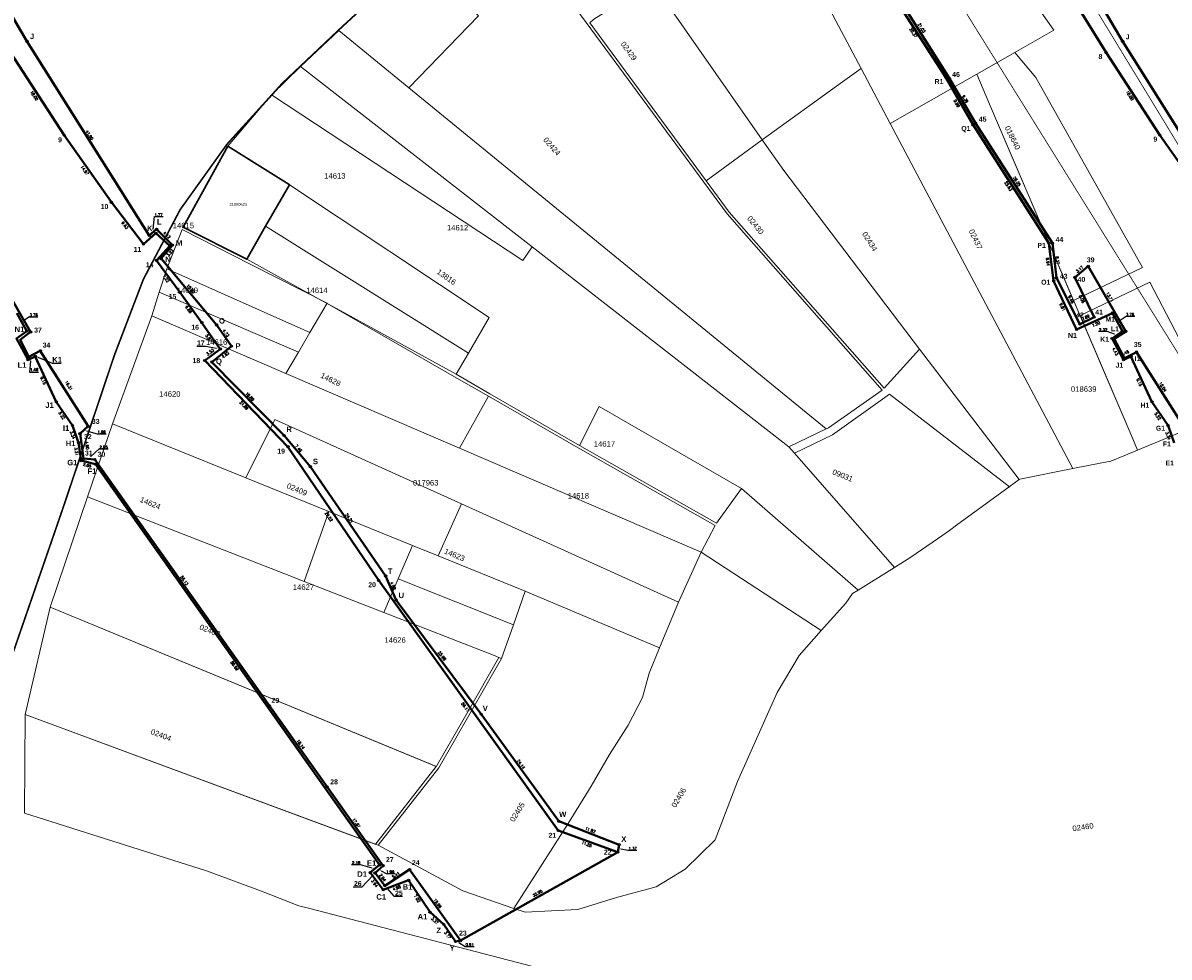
# Model space of a CAD drawing. Header units: metres. Extents: x 347609 to 404409, y 8548087 to 8605413.
# Tile 17 of 49: x 373801 to 374010, y 8561764 to 8561934. Entities that reach past the tile are written whole.
import ezdxf
from ezdxf import colors
from ezdxf.entities.mleader import LeaderData, LeaderLine
from ezdxf.enums import TextEntityAlignment as Align
from ezdxf.math import Vec2, Vec3

# ---------------------------------------------------------------- set-up
doc = ezdxf.new("R2010")
doc.units = ezdxf.units.M
doc.linetypes.add('ACAD_ISO02W100', pattern=[15, 12, -3])
for name, color, linetype in [('00_TEXTO', 7, 'Continuous'), ('manzanas', 2, 'Continuous'), ('Predios Rurales', 90, 'Continuous'), ('VERTICES', 244, 'Continuous'), ('ZR_LIMA_PSAD56_A_WGS84', 210, 'Continuous')]:
    doc.layers.add(name, color=color, linetype=linetype)
for name, color, linetype, lineweight in [('02. FAJA MARGINAL', 5, 'ACAD_ISO02W100', 0), ('DISTANCIA', 7, 'Continuous', 9), ('Red vial nacional', 242, 'Continuous', 40)]:
    doc.layers.add(name, color=color, linetype=linetype, lineweight=lineweight)
doc.layers.add('LIMITES CONSTRUCTIVO 2', color=40, linetype='Continuous', true_color=0xffbf00)
doc.layers.add('Predios Rurales Nombres', color=7, linetype='Continuous', true_color=0xffffff)
doc.styles.add('ARIAL', font='arial.ttf')
doc.styles.add('ROMANS', font='romans.shx')
doc.styles.get("Standard").update_dxf_attribs({"font": 'simplex.shx'})
doc.styles.add('VERTICES', font='sanssb__.ttf')

# ---------------------------------------------------------------- blocks, each defined once
blk = doc.blocks.new('A$Cf3cd1b06')
at = {"layer": 'VERTICES', "color": 6}
for centre in [(374001.85, 8561931), (374024.17, 8561895.54), (374025.51, 8561896.7), (374028.42, 8561893.79), (374026.33, 8561891.32), (374036.48, 8561879.2), (374001.81, 8561878.09), (374039.19, 8561875.34), (374002.04, 8561872.85), (374003.37, 8561873.48), (374035.59, 8561872.44), (374007.2, 8561865.17), (374010.15, 8561860.86), (374048.78, 8561859.03), (374011.26, 8561857.72), (374011.76, 8561854.44), (374014.33, 8561853.8), (374053.58, 8561853.33), (374067.32, 8561833.39), (374069.24, 8561828.99), (374084.76, 8561808.16), (374098.93, 8561788.61), (374109.68, 8561782.98), (374109.94, 8561784.32), (374066.2, 8561780.63), (374064.52, 8561779.24), (374071.52, 8561777.84), (374066.86, 8561776.08), (374075.42, 8561772), (374077.94, 8561769.76), (374080.08, 8561766.65)]:
    blk.add_circle(centre, 0.2, dxfattribs=at)
at = {"layer": 'DISTANCIA', "style": 'ROMANS'}
for s, rotation, p in [('41.90', 302.1848, (374013.25, 8561913.88)), ('4.12', 314.998, (374027.38, 8561895.63)), ('3.23', 49.7273, (374027.97, 8561892.38)), ('15.80', 309.938, (374031.74, 8561885.8)), ('4.73', 305.1126, (374038.17, 8561877.74)), ('4.62', 38.8453, (374038.09, 8561873.77)), ('9.15', 294.7988, (374004.82, 8561869.06)), ('18.80', 314.5207, (374042.54, 8561866.14)), ('5.22', 304.3438, (374008.22, 8561862.69)), ('3.34', 289.4051, (374010.18, 8561859.13)), ('3.31', 278.7163, (374010.89, 8561856.12)), ('7.46', 310.0819, (374051.43, 8561856.69)), ('2.65', 345.956, (374012.83, 8561853.61)), ('24.21', 304.5722, (374060.69, 8561843.95)), ('4.80', 293.6043, (374068.68, 8561831.6)), ('25.98', 306.6731, (374077.61, 8561818.81)), ('89.69', 305.3365, (374039.75, 8561816.98)), ('24.14', 305.9435, (374092.03, 8561799.03)), ('11.82', 338.7206, (374104.68, 8561787.01)), ('3.94', 306.5635, (374065.29, 8561777.26)), ('4.98', 20.7235, (374069.34, 8561776.44)), ('7.02', 303.7176, (374073.08, 8561774.51)), ('3.37', 318.3219, (374076.28, 8561770.47)), ('3.77', 304.6272, (374078.61, 8561767.83))]:
    blk.add_text(s, height=0.5, rotation=rotation, dxfattribs=at).set_placement(p, align=Align.MIDDLE)
for s, p in [('1.77', (374025.86, 8561899.33)), ('3.76', (374003.07, 8561881.04)), ('1.46', (374003.17, 8561871.05)), ('1.37', (374112.42, 8561783.63)), ('2.18', (374061.92, 8561781.01)), ('0.91', (374082.66, 8561766.07))]:
    blk.add_text(s, height=0.5, dxfattribs=at).set_placement(p, align=Align.MIDDLE)
at = {"layer": 'VERTICES', "style": 'VERTICES'}
for s, p in [('J', (374002.78, 8561931.89)), ('L', (374025.99, 8561898.04)), ('K', (374024.27, 8561896.86)), ('M', (374029.63, 8561894.19)), ('N', (374027.59, 8561891.18)), ('N1', (374000.47, 8561878.42)), ('O', (374037.44, 8561879.96)), ('P', (374040.37, 8561875.38)), ('K1', (374007.35, 8561872.87)), ('Q', (374036.89, 8561872.44)), ('L1', (374000.95, 8561871.89)), ('J1', (374005.97, 8561864.57)), ('I1', (374008.99, 8561860.37)), ('R', (374049.7, 8561860.16)), ('H1', (374009.81, 8561857.59)), ('G1', (374010.14, 8561854.09)), ('S', (374054.51, 8561854.29)), ('F1', (374013.72, 8561852.52)), ('T', (374068.14, 8561834.26)), ('U', (374070.18, 8561829.84)), ('V', (374085.5, 8561809.23)), ('W', (374099.65, 8561789.89)), ('X', (374110.8, 8561785.34)), ('E1', (374064.76, 8561780.99)), ('D1', (374063.02, 8561778.97)), ('B1', (374071.32, 8561776.62)), ('C1', (374066.51, 8561774.8)), ('A1', (374074.05, 8561771.19)), ('Z', (374077.01, 8561768.68)), ('Y', (374079.47, 8561765.48))]:
    blk.add_text(s, height=1, dxfattribs=at).set_placement(p, align=Align.MIDDLE)
at = {"layer": '00_TEXTO', "color": 0, "lineweight": 9}
ml = blk.add_multileader_mtext('Standard', dxfattribs=at)
ml.set_content('')
ml.set_leader_properties()
ml.build(insert=Vec2(0, 0))
ml.multileader.update_dxf_attribs({"text_right_attachment_type": 6, "dogleg_length": 3, "arrow_head_size": 0.3})
ctx = ml.context
ctx.base_point, ctx.char_height, ctx.arrow_head_size, ctx.landing_gap_size, ctx.plane_origin = Vec3(374026.71, 8561899), 0.009, 0.3, 0.0045, Vec3(374022.74, 8561887.87)
ctx.right_attachment = 6
notes = []
notes.append((ctx, [(1, (1, 1, 0), (374025.1, 8561899), (1, 0), 1.61, [(0, [(374024.83, 8561896.42)], 0, [])])]))
ctx.mtext.insert, ctx.mtext.text_direction, ctx.mtext.rotation, ctx.mtext.flow_direction = Vec3(374026.71, 8561899), Vec3(-1, 0), 3.141593, 5
ml = blk.add_multileader_mtext('Standard', dxfattribs=at)
ml.set_content('')
ml.set_leader_properties()
ml.build(insert=Vec2(0, 0))
ml.multileader.update_dxf_attribs({"text_right_attachment_type": 6, "dogleg_length": 3, "arrow_head_size": 0.3})
ctx = ml.context
ctx.base_point, ctx.char_height, ctx.arrow_head_size, ctx.landing_gap_size, ctx.plane_origin = Vec3(374003.81, 8561880.68), 0.009, 0.3, 0.0045, Vec3(373998.83, 8561871.27)
ctx.right_attachment = 6
notes.append((ctx, [(1, (1, 1, 0), (374002.2, 8561880.68), (1, 0), 1.61, [(0, [(374000.92, 8561879.82)], 0, [])])]))
ctx.mtext.insert, ctx.mtext.text_direction, ctx.mtext.rotation, ctx.mtext.flow_direction = Vec3(374003.82, 8561880.67), Vec3(-1, 0), 3.141593, 5
ml = blk.add_multileader_mtext('Standard', dxfattribs=at)
ml.set_content('')
ml.set_leader_properties()
ml.build(insert=Vec2(0, 0))
ml.multileader.update_dxf_attribs({"text_right_attachment_type": 6, "dogleg_length": 3, "arrow_head_size": 0.3})
ctx = ml.context
ctx.base_point, ctx.char_height, ctx.arrow_head_size, ctx.landing_gap_size, ctx.plane_origin = Vec3(374003.93, 8561870.62), 0.009, 0.3, 0.0045, Vec3(374000.43, 8561864.4)
ctx.right_attachment = 6
notes.append((ctx, [(1, (1, 1, 0), (374002.32, 8561870.62), (1, 0), 1.61, [(0, [(374002.52, 8561872.95)], 0, [])])]))
ctx.mtext.insert, ctx.mtext.text_direction, ctx.mtext.rotation, ctx.mtext.flow_direction = Vec3(374003.94, 8561870.61), Vec3(-1, 0), 3.141593, 5
ml = blk.add_multileader_mtext('Standard', dxfattribs=at)
ml.set_content('')
ml.set_leader_properties()
ml.build(insert=Vec2(0, 0))
ml.multileader.update_dxf_attribs({"text_right_attachment_type": 6, "dogleg_length": 3, "arrow_head_size": 0.3})
ctx = ml.context
ctx.base_point, ctx.char_height, ctx.arrow_head_size, ctx.landing_gap_size, ctx.plane_origin = Vec3(374008.07, 8561872.25), 0.009, 0.3, 0.0045, Vec3(374001.47, 8561864.9)
ctx.right_attachment = 6
notes.append((ctx, [(1, (1, 1, 0), (374006.46, 8561872.25), (1, 0), 1.61, [(0, [(374003.57, 8561873.44)], 0, [])])]))
ctx.mtext.insert, ctx.mtext.text_direction, ctx.mtext.rotation, ctx.mtext.flow_direction = Vec3(374008.07, 8561872.24), Vec3(-1, 0), 3.141593, 5
ml = blk.add_multileader_mtext('Standard', dxfattribs=at)
ml.set_content('')
ml.set_leader_properties()
ml.build(insert=Vec2(0, 0))
ml.multileader.update_dxf_attribs({"text_right_attachment_type": 6, "dogleg_length": 3, "arrow_head_size": 0.3})
ctx = ml.context
ctx.base_point, ctx.char_height, ctx.arrow_head_size, ctx.landing_gap_size, ctx.plane_origin = Vec3(374113.14, 8561783.32), 0.009, 0.3, 0.0045, Vec3(374107.87, 8561775.08)
ctx.right_attachment = 6
notes.append((ctx, [(1, (1, 1, 0), (374111.53, 8561783.32), (1, 0), 1.61, [(0, [(374109.97, 8561783.63)], 0, [])])]))
ctx.mtext.insert, ctx.mtext.text_direction, ctx.mtext.rotation, ctx.mtext.flow_direction = Vec3(374113.15, 8561783.32), Vec3(-1, 0), 3.141593, 5
ml = blk.add_multileader_mtext('Standard', dxfattribs=at)
ml.set_content('')
ml.set_leader_properties()
ml.build(insert=Vec2(0, 0))
ml.multileader.update_dxf_attribs({"text_right_attachment_type": 6, "dogleg_length": 3, "arrow_head_size": 0.3})
ctx = ml.context
ctx.base_point, ctx.char_height, ctx.arrow_head_size, ctx.landing_gap_size, ctx.plane_origin = Vec3(374061.1, 8561780.66), 0.009, 0.3, 0.0045, Vec3(374063.07, 8561771.41)
ctx.right_attachment, ctx.text_align_type = 6, 2
notes.append((ctx, [(0, (1, 1, 0), (374062.72, 8561780.66), (-1, 0), 1.61, [(0, [(374065.16, 8561779.96)], 0, [])])]))
ctx.mtext.insert, ctx.mtext.text_direction, ctx.mtext.rotation, ctx.mtext.alignment, ctx.mtext.flow_direction = Vec3(374061.1, 8561780.65), Vec3(-1, 0), 3.141593, 3, 5
ml = blk.add_multileader_mtext('Standard', dxfattribs=at)
ml.set_content('')
ml.set_leader_properties()
ml.build(insert=Vec2(0, 0))
ml.multileader.update_dxf_attribs({"text_right_attachment_type": 6, "dogleg_length": 3, "arrow_head_size": 0.3})
ctx = ml.context
ctx.base_point, ctx.char_height, ctx.arrow_head_size, ctx.landing_gap_size, ctx.plane_origin = Vec3(374083.46, 8561765.74), 0.009, 0.3, 0.0045, Vec3(374078.35, 8561758.1)
ctx.right_attachment = 6
notes.append((ctx, [(1, (1, 1, 0), (374081.85, 8561765.74), (1, 0), 1.61, [(0, [(374080.45, 8561766.65)], 0, [])])]))
ctx.mtext.insert, ctx.mtext.text_direction, ctx.mtext.rotation, ctx.mtext.flow_direction = Vec3(374083.47, 8561765.74), Vec3(-1, 0), 3.141593, 5
for ctx, leaders in notes:
    for number, flags, end, landing, length, lines in leaders:
        leader = LeaderData()
        leader.index, (leader.has_last_leader_line, leader.has_dogleg_vector, leader.attachment_direction) = number, flags
        leader.last_leader_point, leader.dogleg_vector, leader.dogleg_length = Vec3(end), Vec3(landing), length
        for number, points, colour, breaks in lines:
            line = LeaderLine()
            line.index, line.vertices, line.color, line.breaks = number, Vec3.list(points), colors.encode_raw_color(colour), breaks
            leader.lines.append(line)
        ctx.leaders.append(leader)
blk = doc.blocks.new('A$Cf7b4f0aa')
at = {"layer": 'VERTICES', "color": 6}
for centre in [(374001.85, 8561931), (373969.58, 8561924.39), (373974.55, 8561915.72), (373988.38, 8561894.14), (373989.26, 8561887.26), (373999.99, 8561881.39), (373993.45, 8561878.39), (373999.92, 8561876.74), (374001.81, 8561878.09), (374002.04, 8561872.85), (374003.37, 8561873.48), (374007.2, 8561865.17), (374010.15, 8561860.86)]:
    blk.add_circle(centre, 0.2, dxfattribs=at)
at = {"layer": 'DISTANCIA', "style": 'ROMANS'}
for s, rotation, p in [('20.37', 302.6436, (373963.63, 8561932.56)), ('9.99', 299.846, (373971.56, 8561919.64)), ('25.63', 302.6527, (373980.98, 8561904.56)), ('6.94', 277.3122, (373988.21, 8561890.76)), ('9.81', 295.254, (373990.84, 8561882.49)), ('7.20', 24.6233, (373997.01, 8561879.37)), ('4.43', 298.6531, (374000.51, 8561874.38)), ('1.46', 25.2923, (374002.28, 8561874.07)), ('9.15', 294.7988, (374004.89, 8561868.75)), ('5.22', 304.3438, (374008.26, 8561862.56)), ('3.34', 289.4051, (374010.17, 8561859.01))]:
    blk.add_text(s, height=0.5, rotation=rotation, dxfattribs=at).set_placement(p, align=Align.MIDDLE)
for s, p in [('3.76', (374003.2, 8561881.11)), ('2.32', (373998.31, 8561878.34))]:
    blk.add_text(s, height=0.5, dxfattribs=at).set_placement(p, align=Align.MIDDLE)
at = {"layer": 'VERTICES', "style": 'VERTICES'}
for s, p in [('J', (374002.77, 8561931.82)), ('R1', (373968.33, 8561923.65)), ('Q1', (373973.23, 8561914.97)), ('P1', (373987.06, 8561893.74)), ('O1', (373987.82, 8561887.02)), ('M1', (373999.58, 8561880.25)), ('L1', (374000.45, 8561878.51)), ('N1', (373992.69, 8561877.31)), ('K1', (373998.57, 8561876.6)), ('I1', (374004.57, 8561873.06)), ('J1', (374001.26, 8561871.87)), ('H1', (374005.91, 8561864.57)), ('G1', (374008.76, 8561860.36)), ('F1', (374009.92, 8561857.5)), ('E1', (374010.46, 8561854.01))]:
    blk.add_text(s, height=0.9, dxfattribs=at).set_placement(p, align=Align.MIDDLE)
at = {"layer": '00_TEXTO', "color": 0, "lineweight": 9}
ml = blk.add_multileader_mtext('Standard', dxfattribs=at)
ml.set_content('')
ml.set_leader_properties()
ml.build(insert=Vec2(0, 0))
ml.multileader.update_dxf_attribs({"text_right_attachment_type": 6, "dogleg_length": 3, "arrow_head_size": 0.3})
ctx = ml.context
ctx.base_point, ctx.char_height, ctx.arrow_head_size, ctx.landing_gap_size, ctx.plane_origin = Vec3(374004.09, 8561880.79), 0.009, 0.3, 0.0045, Vec3(373998.81, 8561871.52)
ctx.right_attachment = 6
notes = []
notes.append((ctx, [(1, (1, 1, 0), (374002.48, 8561880.79), (1, 0), 1.61, [(0, [(374000.94, 8561879.79)], 0, [])])]))
ctx.mtext.insert, ctx.mtext.text_direction, ctx.mtext.rotation, ctx.mtext.flow_direction = Vec3(374004.1, 8561880.79), Vec3(-1, 0), 3.141593, 5
ml = blk.add_multileader_mtext('Standard', dxfattribs=at)
ml.set_content('')
ml.set_leader_properties()
ml.build(insert=Vec2(0, 0))
ml.multileader.update_dxf_attribs({"text_right_attachment_type": 6, "dogleg_length": 3, "arrow_head_size": 0.3})
ctx = ml.context
ctx.base_point, ctx.char_height, ctx.arrow_head_size, ctx.landing_gap_size, ctx.plane_origin = Vec3(373997.41, 8561878.04), 0.009, 0.3, 0.0045, Vec3(373998.7, 8561869.14)
ctx.right_attachment, ctx.text_align_type = 6, 2
notes.append((ctx, [(0, (1, 1, 0), (373999.03, 8561878.04), (-1, 0), 1.61, [(0, [(374000.65, 8561877.39)], 0, [])])]))
ctx.mtext.insert, ctx.mtext.text_direction, ctx.mtext.rotation, ctx.mtext.alignment, ctx.mtext.flow_direction = Vec3(373997.42, 8561878.03), Vec3(-1, 0), 3.141593, 3, 5
for ctx, leaders in notes:
    for number, flags, end, landing, length, lines in leaders:
        leader = LeaderData()
        leader.index, (leader.has_last_leader_line, leader.has_dogleg_vector, leader.attachment_direction) = number, flags
        leader.last_leader_point, leader.dogleg_vector, leader.dogleg_length = Vec3(end), Vec3(landing), length
        for number, points, colour, breaks in lines:
            line = LeaderLine()
            line.index, line.vertices, line.color, line.breaks = number, Vec3.list(points), colors.encode_raw_color(colour), breaks
            leader.lines.append(line)
        ctx.leaders.append(leader)

msp = doc.modelspace()

# ---------------------------------------------------------------- linework, layer by layer
at = {"layer": '02. FAJA MARGINAL', "color": 5, "true_color": 0x0000ff, "const_width": 0.15}
for points in [[(373696.32, 8562324.98), (373784.82, 8562216.74), (373862.86, 8562130.79), (373907.95, 8562074.13), (373960.75, 8561996.35), (374023.52, 8561893.19), (374126.54, 8561754.59), (374173.6, 8561585.97), (374202.08, 8561499.92), (374240.17, 8561401.95), (374277.6, 8561280.19), (374325.11, 8561183.09), (374358.83, 8561043.57), (374419.95, 8560902.47), (374526.7, 8560881.67), (374634.93, 8560876.84), (374729.39, 8560845.9), (374825.05, 8560818.75), (374868.52, 8560793.9), (374891.75, 8560717)], [(373681.58, 8562311.93), (373754.15, 8562231.46), (373846.39, 8562120.08), (373888.58, 8562066.14), (373942.51, 8561985.65), (374020.69, 8561860), (374098.04, 8561752.74), (374120.11, 8561652.14), (374147.6, 8561511.92), (374187.47, 8561414.09), (374238.46, 8561238.08), (374274.46, 8561177.07), (374292.49, 8561039.05), (374350.54, 8560953.9), (374340.45, 8560881.04), (374396.08, 8560847.4), (374523.7, 8560835.67), (374664.05, 8560804.4), (374723.68, 8560775.66), (374805.5, 8560775.88), (374828.41, 8560707.02)]]:
    msp.add_lwpolyline(points, dxfattribs=at)
at = {"layer": 'LIMITES CONSTRUCTIVO 2', "color": 144, "lineweight": 40, "ltscale": 30, "flags": 128}
for points in [[(373964.56, 8561984.18), (373998.83, 8561928.95), (374008.64, 8561913.86), (374017.26, 8561901.61)], [(374012.99, 8561860.72), (374004.39, 8561874.26), (374002.19, 8561873.18), (374000.29, 8561876.68), (374002.41, 8561878.04), (373995.58, 8561889.93), (373993.15, 8561887.89), (373996.65, 8561880.63), (373994.06, 8561879.35), (373989.76, 8561887.8), (373989.02, 8561894.13), (373974.99, 8561916.08), (373970.25, 8561924.18), (373959.06, 8561941.99)], [(373798.83, 8561928.95), (373808.64, 8561913.86), (373817.26, 8561901.61), (373823.13, 8561893.98), (373825.4, 8561895.96), (373827.92, 8561893.67), (373825.51, 8561891.01), (373829.78, 8561885.18), (373833.78, 8561879.62), (373837.14, 8561874.81), (373834.29, 8561872.73), (373849.48, 8561856.98), (373866.06, 8561832.56), (373898.82, 8561786.92), (373909.68, 8561782.98), (373880.97, 8561766.82), (373871.7, 8561779.81), (373867.18, 8561776.84), (373865.38, 8561779.17), (373866.87, 8561780.49), (373856.63, 8561794.89), (373846.13, 8561809.68), (373814.22, 8561854.64), (373812.17, 8561854.81), (373811.53, 8561859.37), (373812.99, 8561860.72), (373804.27, 8561874.5), (373802.21, 8561873.39), (373800.62, 8561876.52), (373802.52, 8561877.93), (373795.58, 8561889.93)]]:
    msp.add_lwpolyline(points, dxfattribs=at)
at = {"layer": 'LIMITES CONSTRUCTIVO 2', "lineweight": 40, "ltscale": 30, "flags": 128}
for points in [[(373799.99, 8561881.39), (373801.81, 8561878.09), (373799.92, 8561876.74), (373802.04, 8561872.85), (373803.37, 8561873.48), (373807.2, 8561865.17), (373810.15, 8561860.86), (373811.26, 8561857.72), (373811.76, 8561854.44), (373814.33, 8561853.8), (373866.2, 8561780.63), (373864.52, 8561779.24), (373866.86, 8561776.08), (373871.52, 8561777.84), (373875.42, 8561772), (373877.94, 8561769.76), (373880.08, 8561766.65), (373880.97, 8561766.82), (373909.68, 8561782.98), (373909.94, 8561784.32), (373898.93, 8561788.61), (373884.76, 8561808.16), (373869.24, 8561828.99), (373867.32, 8561833.39), (373853.58, 8561853.33), (373848.78, 8561859.03), (373835.59, 8561872.44), (373839.19, 8561875.34), (373836.48, 8561879.2), (373826.33, 8561891.32), (373828.42, 8561893.79), (373825.51, 8561896.7), (373824.17, 8561895.54), (373801.85, 8561931), (373790.75, 8561949.87)], [(374024.17, 8561895.54), (374001.85, 8561931), (373990.75, 8561949.87)], [(373958.59, 8561941.55), (373969.58, 8561924.39), (373974.55, 8561915.72), (373988.38, 8561894.14), (373989.26, 8561887.26), (373993.45, 8561878.39), (373999.99, 8561881.39), (374001.81, 8561878.09), (373999.92, 8561876.74), (374002.04, 8561872.85), (374003.37, 8561873.48), (374007.2, 8561865.17), (374010.15, 8561860.86), (374011.26, 8561857.72)]]:
    msp.add_lwpolyline(points, dxfattribs=at)
at = {"layer": 'Predios Rurales', "lineweight": 0}
for points in [[(373954.11, 8561926.01), (373938.1, 8561956.24), (373962.3, 8561971.49), (373989.31, 8561933.03), (373975.24, 8561925), (373959.42, 8561915.97)], [(373936.07, 8561913.01), (373916.05, 8561941.76), (373915.78, 8561942.18), (373923.99, 8561947.54), (373920.07, 8561953.45), (373935.79, 8561961.13), (373938.1, 8561956.24), (373954.11, 8561926.01), (373950.73, 8561923.58)], [(373947.76, 8561860.25), (373871.54, 8561922.53), (373884.27, 8561935.67), (373873.31, 8561946.39), (373886.53, 8561958.06), (373903.93, 8561934.44), (373925.43, 8561905.25), (373929.65, 8561899.52), (373957.97, 8561867.33), (373948.15, 8561860.43)], [(373925.83, 8561905.54), (373904.61, 8561934.36), (373905.35, 8561935.02), (373916.05, 8561941.76), (373936.07, 8561913.01)], [(373940.93, 8561856.99), (373894.06, 8561893.48), (373851.76, 8561926.4), (373858.75, 8561932.98), (373871.54, 8561922.53), (373947.76, 8561860.25)], [(373992.9, 8561883.69), (373977.57, 8561919.55), (373975.24, 8561925), (373982.19, 8561928.97), (373985.99, 8561924.38), (374005.45, 8561889.71)], [(373892.38, 8561890.99), (373846.47, 8561921.22), (373851.76, 8561926.4), (373894.06, 8561893.48)], [(373964.8, 8561874.82), (373939.98, 8561907.38), (373936.07, 8561913.01), (373950.73, 8561923.58), (373954.11, 8561926.01), (373959.42, 8561915.97), (373991.1, 8561856.13), (373992.77, 8561852.98), (373983.09, 8561851.07), (373982.97, 8561850.98)], [(373959.42, 8561915.97), (373975.24, 8561925), (373977.57, 8561919.55), (374003.71, 8561858.41), (374004.58, 8561856.37), (374002.07, 8561855.32), (373999.71, 8561854.34), (373998.07, 8561854.02), (373992.77, 8561852.98), (373991.1, 8561856.13)], [(373886.24, 8561880.55), (373849.78, 8561904.81), (373849.7, 8561904.86), (373838.5, 8561911.85), (373846.47, 8561921.22), (373892.38, 8561890.99), (373894.06, 8561893.48), (373940.93, 8561856.99), (373941.95, 8561855.82), (373960.19, 8561834.94), (373953.58, 8561830.8), (373932.29, 8561849.34), (373906.32, 8561864.34), (373902.69, 8561857.21), (373886.32, 8561866.65), (373880.17, 8561870.2), (373882.45, 8561874.08)], [(373958.31, 8561867.7), (373930.05, 8561899.82), (373930.04, 8561899.83), (373925.83, 8561905.54), (373936.07, 8561913.01), (373939.98, 8561907.38), (373964.8, 8561874.82)], [(373841.96, 8561891.2), (373830.37, 8561897.08), (373838.5, 8561911.85), (373849.7, 8561904.86), (373849.78, 8561904.81), (373845.42, 8561897.23)], [(373882.45, 8561874.08), (373845.42, 8561897.23), (373849.78, 8561904.81), (373886.24, 8561880.55)], [(373853.51, 8561877.84), (373827.35, 8561889.46), (373830.18, 8561896.61), (373842.71, 8561890.25), (373856.65, 8561883.17)], [(373880.17, 8561870.2), (373858.36, 8561882.19), (373856.67, 8561883.16), (373855.61, 8561883.7), (373841.96, 8561891.2), (373845.42, 8561897.23), (373882.45, 8561874.08)], [(373851.39, 8561874.25), (373825.99, 8561885.17), (373827.35, 8561889.46), (373853.51, 8561877.84)], [(373849.09, 8561870.36), (373824.67, 8561880.87), (373825.99, 8561885.17), (373851.39, 8561874.25)], [(374003.71, 8561858.41), (373994.08, 8561880.93), (374006.83, 8561887.05), (374019.8, 8561862.14), (374014.68, 8561860.57), (374004.58, 8561856.37)], [(373880.78, 8561856.72), (373849.09, 8561870.36), (373851.39, 8561874.25), (373853.51, 8561877.84), (373856.65, 8561883.17), (373856.67, 8561883.16), (373879.92, 8561869.77), (373886.07, 8561866.22), (373886.08, 8561866.22)], [(373841.82, 8561851.29), (373817.49, 8561861.15), (373824.67, 8561880.87), (373849.09, 8561870.36), (373880.78, 8561856.72), (373924.94, 8561837.72), (373920.79, 8561828.62), (373881.14, 8561846.57), (373847.11, 8561861.98)], [(373960.19, 8561834.94), (373941.95, 8561855.82), (373948.91, 8561859.13), (373959.31, 8561866.57), (373981.2, 8561849.69), (373980.48, 8561849.16), (373971.54, 8561842.64), (373970.23, 8561841.68), (373968.04, 8561840.17), (373963.16, 8561836.8)], [(373924.94, 8561837.72), (373880.78, 8561856.72), (373886.08, 8561866.22), (373902.44, 8561856.78), (373927.48, 8561842.6)], [(373927.74, 8561843.03), (373902.69, 8561857.21), (373906.32, 8561864.34), (373932.29, 8561849.34)], [(373848.92, 8561833.77), (373812.87, 8561847.83), (373817.49, 8561861.15), (373841.82, 8561851.29), (373856.93, 8561845.16), (373852.46, 8561832.39)], [(373872.2, 8561838.97), (373856.93, 8561845.16), (373841.82, 8561851.29), (373847.11, 8561861.98), (373881.14, 8561846.57), (373876.91, 8561837.06)], [(373876.63, 8561798.67), (373876.59, 8561798.58), (373806.09, 8561827.67), (373812.87, 8561847.83), (373848.92, 8561833.77), (373852.46, 8561832.39), (373866.99, 8561826.72), (373887, 8561818.91), (373888.01, 8561818.53), (373882.32, 8561808.61)], [(373892.78, 8561830.62), (373876.91, 8561837.06), (373881.14, 8561846.57), (373920.79, 8561828.62), (373917.34, 8561820.26)], [(373866.99, 8561826.72), (373852.46, 8561832.39), (373856.93, 8561845.16), (373872.2, 8561838.97), (373869.6, 8561832.84)], [(373902.43, 8561772.5), (373892.76, 8561772.02), (373890.72, 8561772.71), (373900.61, 8561788.21), (373904.86, 8561795.01), (373908.2, 8561800.8), (373911.57, 8561806.18), (373914.18, 8561811.23), (373915.44, 8561815.62), (373917.34, 8561820.26), (373920.79, 8561828.62), (373924.94, 8561837.72), (373946.85, 8561823.42), (373942.8, 8561818.89), (373938.79, 8561812.13), (373931.54, 8561795.85), (373927.48, 8561785.22), (373927.46, 8561785.2), (373921.98, 8561779.85), (373916.7, 8561776.61), (373909.45, 8561774.68)], [(373887, 8561818.91), (373866.99, 8561826.72), (373869.6, 8561832.84), (373890.63, 8561824.48), (373888.48, 8561818.35), (373888.01, 8561818.53)], [(373881.4, 8561775.89), (373865.95, 8561784.22), (373877.05, 8561798.39), (373888.48, 8561818.35), (373890.63, 8561824.48), (373892.78, 8561830.62), (373917.34, 8561820.26), (373915.44, 8561815.62), (373914.18, 8561811.23), (373911.57, 8561806.18), (373908.2, 8561800.8), (373904.86, 8561795.01), (373900.61, 8561788.21), (373890.72, 8561772.71)], [(373865.53, 8561784.48), (373865.5, 8561784.39), (373801.53, 8561808.12), (373806.09, 8561827.67), (373876.57, 8561798.59)]]:
    msp.add_lwpolyline(points, close=True, dxfattribs=at)
msp.add_lwpolyline([(373901.91, 8561760.06), (373853.26, 8561772.72), (373851.48, 8561773.18), (373844.66, 8561775.84), (373834.62, 8561779.53), (373801.4, 8561790.07), (373801.53, 8561808.12), (373865.95, 8561784.22), (373881.4, 8561775.89), (373890.72, 8561772.71), (373892.76, 8561772.02), (373902.43, 8561772.5), (373909.45, 8561774.68), (373916.7, 8561776.61), (373921.98, 8561779.85), (373927.46, 8561785.2), (373927.48, 8561785.22), (373931.54, 8561795.85), (373938.79, 8561812.13), (373942.8, 8561818.89), (373946.85, 8561823.42), (373951.31, 8561828.41), (373952.56, 8561830.16), (373953.58, 8561830.8), (373960.19, 8561834.94), (373963.16, 8561836.8), (373968.04, 8561840.17), (373970.23, 8561841.68), (373971.54, 8561842.64), (373980.48, 8561849.16), (373982.97, 8561850.98), (373983.09, 8561851.07), (373992.77, 8561852.98), (373998.07, 8561854.02), (373999.71, 8561854.34), (374002.07, 8561855.32), (374004.58, 8561856.37), (374014.68, 8561860.57)], dxfattribs=at)
at = {"layer": 'Red vial nacional', "transparency": 33554623, "const_width": 0.3}
msp.add_lwpolyline([(373798.62, 8561817.38), (373803.43, 8561831.32), (373808.32, 8561845.48), (373813.06, 8561859.56), (373817.85, 8561873.81), (373823.1, 8561887.56), (373829.83, 8561900.29), (373838.35, 8561912.19), (373848.45, 8561923.31), (373859.32, 8561933.59), (373871.03, 8561944.35)], dxfattribs=at)
at = {"layer": 'VERTICES', "color": 6}
for centre in [(373998.83, 8561928.95), (373970.25, 8561924.18), (373974.99, 8561916.08), (373808.64, 8561913.86), (374008.64, 8561913.86), (373817.26, 8561901.61), (373825.4, 8561895.96), (373823.13, 8561893.98), (373827.92, 8561893.67), (373989.02, 8561894.13), (373825.51, 8561891.01), (373995.58, 8561889.93), (373989.76, 8561887.8), (373993.15, 8561887.89), (373829.78, 8561885.18), (373833.78, 8561879.62), (373994.06, 8561879.35), (373996.65, 8561880.63), (373802.52, 8561877.93), (374000.29, 8561876.68), (374002.41, 8561878.04), (373804.27, 8561874.5), (373837.14, 8561874.81), (373802.21, 8561873.39), (373834.29, 8561872.73), (374002.19, 8561873.18), (374004.39, 8561874.26), (373812.99, 8561860.72), (373811.53, 8561859.37), (373849.48, 8561856.98), (373812.17, 8561854.81), (373814.22, 8561854.64), (373866.06, 8561832.56), (373846.13, 8561809.68), (373856.63, 8561794.89), (373898.82, 8561786.92), (373909.68, 8561782.98), (373866.87, 8561780.49), (373865.38, 8561779.17), (373871.7, 8561779.81), (373867.18, 8561776.84), (373880.97, 8561766.82)]:
    msp.add_circle(centre, 0.2, dxfattribs=at)
at = {"layer": 'ZR_LIMA_PSAD56_A_WGS84', "linetype": 'Continuous', "lineweight": 30, "flags": 128}
msp.add_lwpolyline([(373845.42, 8561897.23), (373841.96, 8561891.2), (373830.37, 8561897.08), (373838.5, 8561911.85), (373849.7, 8561904.86), (373849.78, 8561904.81), (373845.42, 8561897.23)], close=True, dxfattribs=at)

# ---------------------------------------------------------------- block references
at = {"layer": 'manzanas'}
for name, p in [('A$Cf3cd1b06', (-200, 0)), ('A$Cf7b4f0aa', (0, 0))]:
    msp.add_blockref(name, p, dxfattribs=at)

# ---------------------------------------------------------------- texts
at = {"layer": 'DISTANCIA', "style": 'ROMANS'}
for s, rotation, p in [('21.03', 302.1476, (373965.16, 8561933.43)), ('18.00', 303.0282, (373803.17, 8561921.08)), ('9.39', 300.3225, (373973.12, 8561920.46)), ('18.00', 303.0282, (374003.17, 8561921.09)), ('14.97', 305.1335, (373812.39, 8561907.45)), ('26.05', 302.5939, (373982.54, 8561905.43)), ('9.63', 307.5832, (373819.72, 8561897.42)), ('6.37', 276.7281, (373989.96, 8561891.01)), ('3.17', 40.019, (373994, 8561889.39)), ('7.22', 306.2086, (373827.25, 8561887.69)), ('9.48', 296.952, (373992.44, 8561883.9)), ('8.06', 295.7137, (373994.42, 8561883.94)), ('13.71', 299.8695, (373999.51, 8561884.31)), ('6.86', 305.7528, (373831.36, 8561882.06)), ('2.89', 26.3367, (373995.1, 8561880.57)), ('5.87', 304.8976, (373835.02, 8561876.8)), ('3.53', 36.0029, (373835.29, 8561874.26)), ('16.31', 302.3047, (373809.48, 8561868.14)), ('16.04', 302.4006, (374009.16, 8561867.91)), ('21.89', 313.9567, (373841.46, 8561864.51)), ('4.60', 277.9663, (373812.84, 8561857.23)), ('29.52', 304.1846, (373856.94, 8561844.21)), ('55.13', 305.3683, (373830.58, 8561832.56)), ('56.17', 305.6721, (373881.86, 8561809.44)), ('18.14', 305.3681, (373851.81, 8561802.65)), ('17.67', 305.423, (373861.97, 8561788.29)), ('11.55', 340.0611, (373904.03, 8561784.42)), ('2.94', 307.7811, (373866.77, 8561778.32)), ('5.41', 33.299, (373869.16, 8561778.79)), ('15.96', 305.5099, (373876.8, 8561773.61)), ('32.95', 29.3782, (373895.03, 8561775.45))]:
    msp.add_text(s, height=0.5, rotation=rotation, dxfattribs=at).set_placement(p, align=Align.MIDDLE)
for s, p in [('1.99', (373815.47, 8561859.67)), ('2.05', (373815.85, 8561856.9)), ('1.99', (373868.15, 8561779.36))]:
    msp.add_text(s, height=0.5, dxfattribs=at).set_placement(p, align=Align.MIDDLE)
at = {"layer": 'Predios Rurales Nombres', "color": 251, "true_color": 0x636466, "style": 'ARIAL'}
for s, rotation, p in [('02429', -54.144, (373909.92, 8561930.33)), ('018640', -63.5882, (373980.02, 8561915.12)), ('02424', -48.5806, (373895.79, 8561912.73)), ('02430', -50.9274, (373933, 8561898.45)), ('02434', -57.4852, (373953.98, 8561895.66)), ('02437', -64.5078, (373973.46, 8561896.26)), ('13816', -35.0587, (373876.38, 8561888.43)), ('14628', -26.0016, (373855.19, 8561869.38)), ('09031', -22.067, (373948.65, 8561851.72)), ('02409', -23.0079, (373849.04, 8561849.21)), ('14624', -21.9796, (373822.26, 8561846.67)), ('14623', -23.4841, (373877.8, 8561837.3)), ('02407', -21.6207, (373833.12, 8561823.4)), ('02404', -21.2409, (373824.22, 8561804.31)), ('02406', 59.5728, (373920.53, 8561790.85)), ('02405', 57.8964, (373891, 8561788.23)), ('02460', 8.3195, (373992.81, 8561786.48))]:
    msp.add_text(s, height=1, rotation=rotation, dxfattribs=at).set_placement(p, align=Align.BOTTOM_LEFT)
for s, p in [('14613', (373856.11, 8561905.63)), ('14615', (373828.46, 8561896.57)), ('14612', (373878.51, 8561896.17)), ('14629', (373829.19, 8561884.74)), ('14614', (373852.84, 8561884.74)), ('14616', (373834.53, 8561875.28)), ('14620', (373825.99, 8561865.82)), ('018639', (373992.42, 8561866.71)), ('14617', (373905.32, 8561856.69)), ('017963', (373872.31, 8561849.6)), ('14618', (373900.56, 8561847.23)), ('14627', (373850.38, 8561830.55)), ('14626', (373867.11, 8561820.89))]:
    msp.add_text(s, height=1, dxfattribs=at).set_placement(p, align=Align.BOTTOM_LEFT)
at = {"layer": 'VERTICES', "style": 'VERTICES'}
for s, p in [('8', (373997.8, 8561928.21)), ('46', (373971.44, 8561924.95)), ('45', (373976.3, 8561916.77)), ('9', (373807.89, 8561913.01)), ('9', (374007.82, 8561913.13)), ('10', (373816.01, 8561900.83)), ('11', (373822.02, 8561893.01)), ('44', (373990.32, 8561894.81)), ('39', (373996.02, 8561891.1)), ('14', (373824.23, 8561890.21)), ('43', (373991.08, 8561888.1)), ('40', (373994.34, 8561887.52)), ('15', (373828.41, 8561884.41)), ('42', (373994.08, 8561881.04)), ('41', (373997.56, 8561881.57)), ('16', (373832.55, 8561878.79)), ('37', (373803.86, 8561878.28)), ('34', (373805.41, 8561875.54)), ('17', (373833.58, 8561875.93)), ('35', (374004.6, 8561875.64)), ('18', (373832.77, 8561872.71)), ('33', (373814.4, 8561861.61)), ('32', (373812.96, 8561858.82)), ('31', (373813.13, 8561855.82)), ('30', (373815.44, 8561855.61)), ('19', (373848.25, 8561856.18)), ('20', (373864.85, 8561831.79)), ('29', (373847.2, 8561810.68)), ('28', (373857.91, 8561795.81)), ('21', (373897.74, 8561786.05)), ('22', (373907.86, 8561782.96)), ('27', (373868.08, 8561781.62)), ('24', (373872.81, 8561781.05)), ('26', (373862.24, 8561777.25)), ('25', (373869.74, 8561775.49)), ('23', (373881.42, 8561768.19))]:
    msp.add_text(s, height=0.9, dxfattribs=at).set_placement(p, align=Align.MIDDLE)
at = {"layer": 'ZR_LIMA_PSAD56_A_WGS84', "color": 0, "lineweight": 0, "insert": (373838.83, 8561900.96), "char_height": 0.5, "width": 2.794, "attachment_point": 7}
msp.add_mtext('\\fMS Shell Dlg 2|i0|b0;\\H0.515938;21090623', dxfattribs=at)

# ---------------------------------------------------------------- leaders
at = {"layer": '00_TEXTO', "color": 0, "lineweight": 9}
ml = msp.add_multileader_mtext('Standard', dxfattribs=at)
ml.set_content('')
ml.set_leader_properties()
ml.build(insert=Vec2(0, 0))
ml.multileader.update_dxf_attribs({"text_right_attachment_type": 6, "dogleg_length": 3, "arrow_head_size": 0.3})
ctx = ml.context
ctx.base_point, ctx.char_height, ctx.arrow_head_size, ctx.landing_gap_size, ctx.plane_origin = Vec3(373832.82, 8561875.31), 0.009, 0.3, 0.0045, Vec3(373828.7, 8561866.85)
ctx.right_attachment, ctx.text_align_type = 6, 2
notes = []
notes.append((ctx, [(0, (1, 1, 0), (373834.44, 8561875.31), (-1, 0), 1.61, [(0, [(373836.71, 8561874.87)], 0, [])])]))
ctx.mtext.insert, ctx.mtext.text_direction, ctx.mtext.rotation, ctx.mtext.alignment, ctx.mtext.flow_direction = Vec3(373832.82, 8561875.3), Vec3(-1, 0), 3.141593, 3, 5
ml = msp.add_multileader_mtext('Standard', dxfattribs=at)
ml.set_content('')
ml.set_leader_properties()
ml.build(insert=Vec2(0, 0))
ml.multileader.update_dxf_attribs({"text_right_attachment_type": 6, "dogleg_length": 3, "arrow_head_size": 0.3})
ctx = ml.context
ctx.base_point, ctx.char_height, ctx.arrow_head_size, ctx.landing_gap_size, ctx.plane_origin = Vec3(373816.28, 8561859.32), 0.009, 0.3, 0.0045, Vec3(373804.41, 8561851.93)
ctx.right_attachment = 6
notes.append((ctx, [(1, (1, 1, 0), (373814.68, 8561859.32), (1, 0), 1.61, [(0, [(373812.41, 8561859.96)], 0, [])])]))
ctx.mtext.insert, ctx.mtext.text_direction, ctx.mtext.rotation, ctx.mtext.flow_direction = Vec3(373816.29, 8561859.32), Vec3(-1, 0), 3.141593, 5
ml = msp.add_multileader_mtext('Standard', dxfattribs=at)
ml.set_content('')
ml.set_leader_properties()
ml.build(insert=Vec2(0, 0))
ml.multileader.update_dxf_attribs({"text_right_attachment_type": 6, "dogleg_length": 3, "arrow_head_size": 0.3})
ctx = ml.context
ctx.base_point, ctx.char_height, ctx.arrow_head_size, ctx.landing_gap_size, ctx.plane_origin = Vec3(373816.64, 8561856.61), 0.009, 0.3, 0.0045, Vec3(373805.27, 8561846.96)
ctx.right_attachment = 6
notes.append((ctx, [(1, (1, 1, 0), (373815.03, 8561856.61), (1, 0), 1.61, [(0, [(373813.27, 8561854.98)], 0, [])])]))
ctx.mtext.insert, ctx.mtext.text_direction, ctx.mtext.rotation, ctx.mtext.flow_direction = Vec3(373816.65, 8561856.61), Vec3(-1, 0), 3.141593, 5
ml = msp.add_multileader_mtext('Standard', dxfattribs=at)
ml.set_content('')
ml.set_leader_properties()
ml.build(insert=Vec2(0, 0))
ml.multileader.update_dxf_attribs({"text_right_attachment_type": 6, "dogleg_length": 3, "arrow_head_size": 0.3})
ctx = ml.context
ctx.base_point, ctx.char_height, ctx.arrow_head_size, ctx.landing_gap_size, ctx.plane_origin = Vec3(373861.36, 8561776.58), 0.009, 0.3, 0.0045, Vec3(373857.35, 8561771.3)
ctx.right_attachment, ctx.text_align_type = 6, 2
notes.append((ctx, [(0, (1, 1, 0), (373862.98, 8561776.59), (-1, 0), 1.61, [(0, [(373865.22, 8561778.92)], 0, [])])]))
ctx.mtext.insert, ctx.mtext.text_direction, ctx.mtext.rotation, ctx.mtext.alignment, ctx.mtext.flow_direction = Vec3(373861.37, 8561776.58), Vec3(-1, 0), 3.141593, 3, 5
ml = msp.add_multileader_mtext('Standard', dxfattribs=at)
ml.set_content('')
ml.set_leader_properties()
ml.build(insert=Vec2(0, 0))
ml.multileader.update_dxf_attribs({"text_right_attachment_type": 6, "dogleg_length": 3, "arrow_head_size": 0.3})
ctx = ml.context
ctx.base_point, ctx.char_height, ctx.arrow_head_size, ctx.landing_gap_size, ctx.plane_origin = Vec3(373869.01, 8561779.06), 0.009, 0.3, 0.0045, Vec3(373861.8, 8561771.19)
ctx.right_attachment = 6
notes.append((ctx, [(1, (1, 1, 0), (373867.4, 8561779.06), (1, 0), 1.61, [(0, [(373866.24, 8561779.72)], 0, [])])]))
ctx.mtext.insert, ctx.mtext.text_direction, ctx.mtext.rotation, ctx.mtext.flow_direction = Vec3(373869.01, 8561779.06), Vec3(-1, 0), 3.141593, 5
ml = msp.add_multileader_mtext('Standard', dxfattribs=at)
ml.set_content('')
ml.set_leader_properties()
ml.build(insert=Vec2(0, 0))
ml.multileader.update_dxf_attribs({"text_right_attachment_type": 6, "dogleg_length": 3, "arrow_head_size": 0.3})
ctx = ml.context
ctx.base_point, ctx.char_height, ctx.arrow_head_size, ctx.landing_gap_size, ctx.plane_origin = Vec3(373870.41, 8561774.91), 0.009, 0.3, 0.0045, Vec3(373862.75, 8561768.14)
ctx.right_attachment = 6
notes.append((ctx, [(1, (1, 1, 0), (373868.8, 8561774.91), (1, 0), 1.61, [(0, [(373867.35, 8561776.63)], 0, [])])]))
ctx.mtext.insert, ctx.mtext.text_direction, ctx.mtext.rotation, ctx.mtext.flow_direction = Vec3(373870.42, 8561774.9), Vec3(-1, 0), 3.141593, 5
for ctx, leaders in notes:
    for number, flags, end, landing, length, lines in leaders:
        leader = LeaderData()
        leader.index, (leader.has_last_leader_line, leader.has_dogleg_vector, leader.attachment_direction) = number, flags
        leader.last_leader_point, leader.dogleg_vector, leader.dogleg_length = Vec3(end), Vec3(landing), length
        for number, points, colour, breaks in lines:
            line = LeaderLine()
            line.index, line.vertices, line.color, line.breaks = number, Vec3.list(points), colors.encode_raw_color(colour), breaks
            leader.lines.append(line)
        ctx.leaders.append(leader)

doc.saveas('drawing.dxf')
